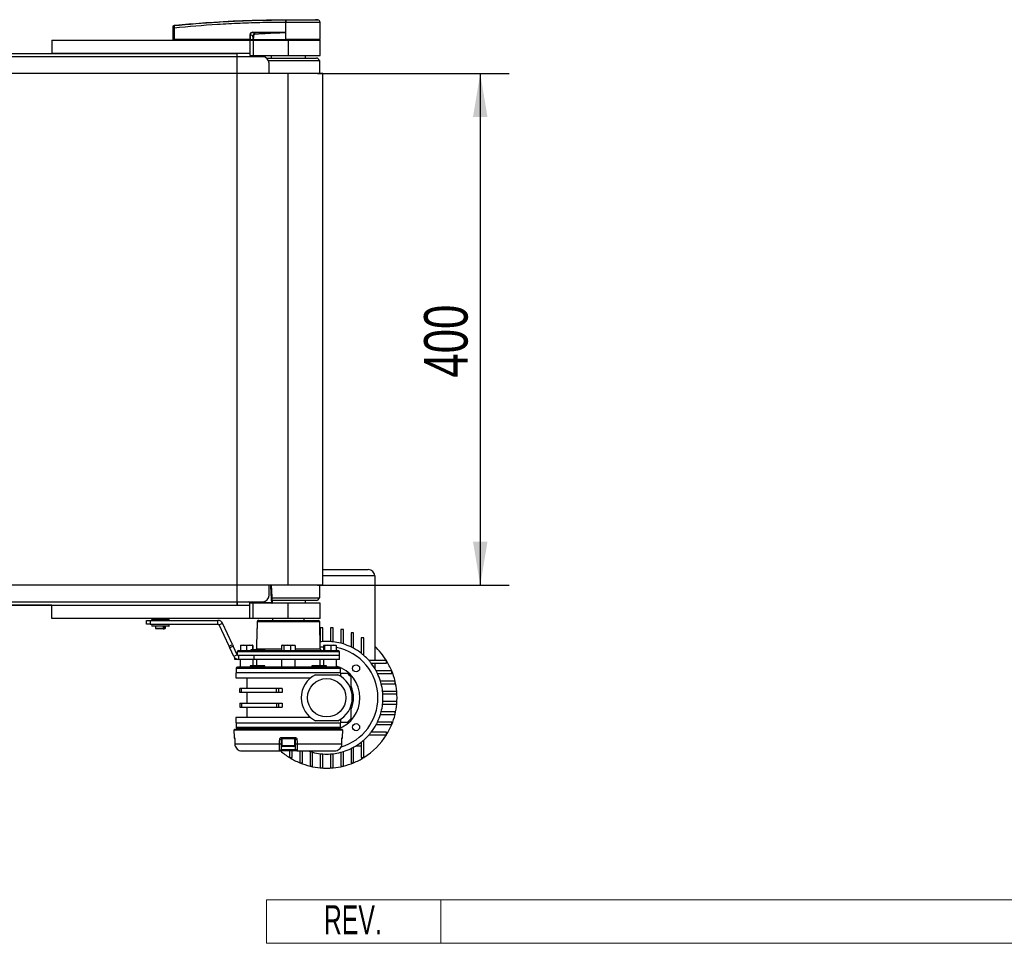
# Model space of a CAD drawing. Header units: millimetres. Extents: x 0 to 420, y 0 to 297.
# Tile 6 of 19: x 198 to 266, y 66 to 130. Entities that reach past the tile are written whole.
import ezdxf
from ezdxf.enums import TextEntityAlignment as Align

# ---------------------------------------------------------------- set-up
doc = ezdxf.new("R2010")
doc.units = ezdxf.units.MM
doc.layers.add('CARTIGLIO', color=140, linetype='Continuous')
doc.layers.add('QUOTE', color=174, linetype='Continuous')
doc.styles.add('SLDTEXTSTYLE0', font='TXT', dxfattribs={"width": 0.638298})
doc.styles.add('SLDTEXTSTYLE3', font='TXT', dxfattribs={"width": 0.75})
doc.dimstyles.new('SLDDIMSTYLE0', dxfattribs={"dimtxt": 3, "dimasz": 3, "dimexe": 0, "dimexo": 0.0625, "dimgap": 0.75, "dimtad": 1, "dimlfac": 11.359699, "dimrnd": 1e-09, "dimzin": 12, "dimdsep": 46, "dimtxsty": 'SLDTEXTSTYLE3', "dimsah": 1, "dimcen": 0.09, "dimadec": 0, "dimazin": 3, "dimtfac": 1, "dimtdec": 3, "dimtofl": 0, "dimtmove": 0, "dimatfit": 3, "dimfxl": 0, "dimfrac": 2, "dimtolj": 1, "dimtzin": 12, "dimarcsym": 0})

# ---------------------------------------------------------------- blocks, each defined once
blk = doc.blocks.new('SW_NOTE_0_27')
at = {"layer": 'CARTIGLIO', "color": 0, "insert": (2.34, 2.578), "char_height": 2, "attachment_point": 2, "style": 'SLDTEXTSTYLE0'}
blk.add_mtext('REV.', dxfattribs=at)
blk = doc.blocks.new('Cartiglio ALUSIC')
at = {"color": 161, "linetype": 'Continuous', "lineweight": 18}
for p, q in [((113.971, 150.999), (113.971, 153.999)), ((113.971, 153.999), (313.621, 153.999)), ((125.971, 153.999), (125.971, 150.999)), ((113.971, 150.999), (313.621, 150.999))]:
    blk.add_line(p, q, dxfattribs=at)
at = {"layer": 'CARTIGLIO', "color": 140}
blk.add_blockref('SW_NOTE_0_27', (117.568, 151.037), dxfattribs=at)
at = {"layer": 'CARTIGLIO', "color": 140, "style": 'SLDTEXTSTYLE0', "width": 0.638298}
for tag, height, p in [('AUTOATTR1', 3.5, (223.449, 133.7)), ('AUTOATTR2', 3.5, (221.929, 127.422)), ('AUTOATTR11', 3.5, (222.862, 121.411)), ('AUTOATTR8', 4, (219.244, 110.003)), ('AUTOATTR9', 4, (218.122, 100.423)), ('AUTOATTR0', 4, (249.033, 100.312))]:
    blk.add_attdef(tag, text='', height=height, dxfattribs=at).set_placement(p, align=Align.TOP_CENTER)
at = {"layer": 'CARTIGLIO', "color": 140}
for tag in ['AUTOATTR13', 'AUTOATTR12', 'AUTOATTR10', 'AUTOATTR7', 'AUTOATTR6', 'AUTOATTR5', 'AUTOATTR4', 'AUTOATTR3']:
    blk.add_attdef(tag, (0, 0), '', height=4, dxfattribs=at)
blk = doc.blocks.new('_D_2')
at = {"layer": 'QUOTE'}
for p, q in [((218.675, 126.025), (231.881, 126.025)), ((229.881, 126.025), (229.881, 90.813)), ((218.675, 90.813), (231.881, 90.813))]:
    blk.add_line(p, q, dxfattribs=at)
for points in [[(229.881, 126.025), (229.381, 123.025), (230.381, 123.025)], [(229.881, 90.813), (230.381, 93.813), (229.381, 93.813)]]:
    blk.add_solid(points, dxfattribs=at)
at = {"layer": 'QUOTE', "insert": (226.014, 105.094), "char_height": 3, "attachment_point": 1, "rotation": 90, "style": 'SLDTEXTSTYLE3'}
blk.add_mtext('400', dxfattribs=at)

msp = doc.modelspace()

# ---------------------------------------------------------------- linework, layer by layer
at = {"color": 7, "linetype": 'Continuous', "lineweight": 25}
for p, q in [((216.49053, 129.53697), (216.47625, 129.53697)), ((216.49053, 129.53697), (216.48967, 128.35809)), ((216.49067, 129.72256), (216.49078, 129.72256)), ((218.70722, 129.71045), (218.5541, 129.72256)), ((218.87492, 128.35809), (218.86463, 129.53691)), ((208.75218, 128.35809), (208.75906, 129.14633)), ((208.82357, 129.14633), (208.81669, 128.35809)), ((208.82336, 129.33284), (208.82331, 129.33284)), ((214.23183, 128.83475), (214.3866, 128.75429)), ((216.29768, 128.83475), (214.23183, 128.83475)), ((214.23296, 128.8575), (216.29881, 128.8575)), ((216.48498, 128.84691), (216.48503, 128.84203)), ((216.48503, 128.84203), (216.48925, 128.35809)), ((200.3889, 128.31407), (200.3889, 127.38975)), ((200.3889, 128.31407), (214.03363, 128.31407)), ((208.75218, 128.35809), (208.81669, 128.35809)), ((208.79504, 128.35809), (208.79581, 128.31407)), ((214.03831, 128.35809), (208.81669, 128.35809)), ((208.81994, 128.35809), (208.82, 128.31407)), ((214.03363, 128.31407), (214.03363, 127.38975)), ((214.03363, 128.31407), (214.2537, 128.31407)), ((214.03831, 128.35809), (214.0397, 128.71344)), ((214.05476, 128.35809), (214.03831, 128.35809)), ((214.04177, 128.35809), (214.04184, 128.31407)), ((214.05616, 128.71344), (214.05476, 128.35809)), ((214.05476, 128.35809), (214.25103, 128.35809)), ((214.24186, 128.6169), (214.05616, 128.71344)), ((214.08517, 128.35809), (214.08572, 128.31407)), ((214.2537, 128.31407), (214.2537, 127.25771)), ((214.2537, 128.31407), (216.67454, 128.31407)), ((214.25776, 128.35809), (216.48925, 128.35809)), ((214.27157, 128.35809), (214.27189, 128.31407)), ((216.48967, 128.35809), (216.48925, 128.35809)), ((218.87492, 128.35809), (216.48967, 128.35809)), ((216.49146, 128.35809), (216.49149, 128.31407)), ((216.67454, 128.31407), (216.67454, 127.25771)), ((216.67454, 128.31407), (218.87531, 128.31407)), ((218.83129, 128.31407), (218.83206, 128.35809)), ((218.87531, 127.25771), (218.87531, 128.31407)), ((74.50528, 127.38975), (200.3889, 127.38975)), ((214.03363, 127.38975), (200.3889, 127.38975)), ((213.15332, 127.16967), (213.15332, 127.38975)), ((214.03363, 127.38975), (214.03363, 127.25771)), ((214.91393, 127.16967), (59.98025, 127.16967)), ((214.03363, 127.25771), (214.2537, 127.25771)), ((214.2537, 127.25771), (216.67454, 127.25771)), ((215.17802, 127.08164), (218.61121, 127.08164)), ((215.31734, 126.90558), (218.83129, 126.90558)), ((215.35409, 126.02528), (215.35409, 126.72952)), ((215.48613, 127.25771), (215.48613, 127.08164)), ((216.67454, 127.25771), (218.87531, 127.25771)), ((217.86296, 127.08164), (217.86296, 127.25771)), ((218.83548, 126.02528), (218.83129, 126.90558)), ((216.67454, 126.02528), (58.21964, 126.02528)), ((216.67454, 90.81308), (216.67454, 126.02528)), ((219.05137, 126.02528), (216.67454, 126.02528)), ((219.05137, 90.81308), (219.05137, 126.02528)), ((219.05137, 91.88662), (222.17645, 91.88662)), ((216.67454, 90.81308), (58.21964, 90.81308)), ((215.35409, 90.10883), (215.35409, 90.81308)), ((215.58291, 89.62763), (215.50726, 90.81308)), ((219.05137, 90.81308), (216.67454, 90.81308)), ((218.83129, 89.93277), (218.83548, 90.81308)), ((222.6166, 91.44647), (219.05137, 91.44647)), ((222.6166, 91.44647), (222.6166, 85.61885)), ((59.98025, 89.66868), (214.91393, 89.66868)), ((200.3889, 89.4486), (74.50528, 89.4486)), ((200.3889, 88.52428), (200.3889, 89.4486)), ((200.3889, 89.4486), (214.03363, 89.4486)), ((213.15332, 89.66868), (213.15332, 89.4486)), ((213.96526, 89.65107), (213.15332, 89.65107)), ((213.9635, 89.66065), (213.96378, 89.66868)), ((214.00751, 89.62543), (214.00826, 89.66868)), ((214.00803, 89.61791), (214.00839, 89.61586)), ((214.03363, 89.4486), (214.03363, 89.58065)), ((214.2537, 89.58065), (214.03363, 89.58065)), ((214.03363, 88.52428), (214.03363, 89.4486)), ((214.05227, 89.66868), (214.05151, 89.62543)), ((214.05151, 89.62543), (214.05151, 89.58065)), ((214.05151, 89.62543), (215.53726, 89.62543)), ((214.2537, 88.52428), (214.2537, 89.58065)), ((216.67454, 89.58065), (214.2537, 89.58065)), ((215.53726, 89.62543), (215.53726, 89.58065)), ((215.55723, 89.93277), (218.83129, 89.93277)), ((218.61121, 89.75671), (215.57227, 89.75671)), ((216.67454, 88.52428), (216.67454, 89.58065)), ((218.87531, 89.58065), (216.67454, 89.58065)), ((217.86296, 89.58065), (217.86296, 89.75671)), ((218.87531, 88.52428), (218.87531, 89.58065)), ((214.03363, 88.52428), (200.3889, 88.52428)), ((203.77625, 88.52428), (203.77625, 88.52208)), ((204.47956, 88.52208), (204.47956, 88.52428)), ((206.90643, 88.12815), (206.90643, 88.39224)), ((206.90643, 88.39224), (207.17052, 88.39224)), ((207.17052, 88.12815), (206.90643, 88.12815)), ((207.17052, 88.39224), (207.17052, 88.12815)), ((207.17052, 88.39224), (211.83189, 88.39224)), ((207.17052, 88.12815), (211.83189, 88.12815)), ((207.27317, 88.5076), (207.26833, 88.41517)), ((207.26833, 88.41517), (208.48121, 88.41517)), ((207.26833, 88.10522), (207.27317, 88.01279)), ((208.48121, 88.10522), (207.26833, 88.10522)), ((207.28293, 88.5076), (207.27317, 88.5076)), ((208.47636, 88.5076), (207.28293, 88.5076)), ((207.29546, 88.39664), (207.28591, 88.39664)), ((207.28591, 88.12375), (208.46362, 88.12375)), ((208.46362, 88.39664), (207.29546, 88.39664)), ((207.33778, 88.39664), (207.33778, 88.39224)), ((207.33778, 88.12815), (207.33778, 88.12375)), ((208.41175, 88.39224), (208.41175, 88.39664)), ((208.41175, 88.12375), (208.41175, 88.12815)), ((208.48121, 88.41517), (208.47636, 88.5076)), ((208.47636, 88.01279), (208.48121, 88.10522)), ((211.83189, 88.12815), (211.83189, 88.39224)), ((211.91167, 88.07732), (212.15102, 88.18893)), ((212.83085, 86.73102), (212.15102, 88.18893)), ((214.2537, 88.52428), (214.03363, 88.52428)), ((216.67454, 88.52428), (214.2537, 88.52428)), ((214.53088, 88.28802), (214.53054, 88.28812)), ((218.83486, 88.28802), (214.53088, 88.28802)), ((214.63679, 88.39181), (218.72924, 88.39181)), ((215.57416, 88.52428), (215.57416, 88.39181)), ((218.87531, 88.52428), (216.67454, 88.52428)), ((217.77492, 88.39181), (217.77492, 88.52428)), ((218.86735, 86.42688), (218.83486, 88.28802)), ((207.27317, 88.01279), (208.47636, 88.01279)), ((207.30022, 87.9961), (207.29075, 87.9961)), ((208.45878, 87.9961), (207.30022, 87.9961)), ((207.52264, 87.9961), (207.52264, 87.85965)), ((207.52264, 87.85965), (207.56666, 87.81564)), ((207.52264, 87.85965), (208.08359, 87.85965)), ((208.05206, 87.81564), (207.56666, 87.81564)), ((208.08359, 87.85965), (208.05206, 87.81564)), ((208.05206, 87.81564), (208.12675, 87.81564)), ((208.15829, 87.9917), (208.08359, 87.9917)), ((208.08359, 87.85965), (208.08359, 87.9917)), ((208.12675, 87.81564), (208.15829, 87.85965)), ((208.18287, 87.81564), (208.12675, 87.81564)), ((208.15829, 87.9917), (208.15829, 87.85965)), ((208.15829, 87.85965), (208.22689, 87.85965)), ((208.18287, 87.81564), (208.22689, 87.85965)), ((208.22689, 87.85965), (208.22689, 87.9961)), ((212.59151, 86.61941), (211.91167, 88.07732)), ((214.50453, 87.73235), (214.48174, 86.42688)), ((214.50605, 87.73235), (214.50453, 87.73235)), ((214.52331, 87.90534), (214.52299, 87.90543)), ((218.87531, 87.88759), (218.87531, 86.91421)), ((219.05137, 87.88759), (218.87531, 87.88759)), ((219.05137, 86.93029), (219.05137, 87.88759)), ((219.57955, 87.88759), (219.57955, 86.93029)), ((219.75561, 87.88759), (219.57955, 87.88759)), ((219.75561, 86.91421), (219.75561, 87.88759)), ((220.28379, 87.77045), (220.28379, 86.81631)), ((220.45985, 87.77045), (220.28379, 87.77045)), ((220.45985, 86.76639), (220.45985, 87.77045)), ((220.98804, 87.54082), (220.98804, 86.55957)), ((221.1641, 87.54082), (220.98804, 87.54082)), ((221.1641, 86.46968), (221.1641, 87.54082)), ((212.59151, 86.61941), (212.83085, 86.73102)), ((212.83085, 86.73102), (212.88112, 86.62322)), ((218.85887, 86.9123), (218.87531, 86.91421)), ((221.86834, 87.17992), (221.69228, 87.17992)), ((221.69228, 87.17992), (221.69228, 86.12431)), ((221.86834, 85.97896), (221.86834, 87.17992)), ((212.64177, 86.51161), (212.59151, 86.61941)), ((212.88112, 86.62322), (212.64177, 86.51161)), ((212.92222, 85.91019), (212.64177, 86.51161)), ((213.16157, 86.0218), (212.88112, 86.62322)), ((213.15766, 86.2193), (213.15448, 86.03701)), ((220.19143, 86.2193), (213.15766, 86.2193)), ((213.26328, 86.32309), (220.08581, 86.32309)), ((213.58959, 86.67521), (213.39387, 86.65234)), ((213.39387, 86.65234), (213.39387, 86.32309)), ((213.40799, 86.67521), (213.58959, 86.67521)), ((213.78531, 86.65234), (213.58959, 86.67521)), ((213.58959, 86.67521), (213.99515, 86.67521)), ((213.99515, 86.67521), (213.78531, 86.65234)), ((213.78531, 86.65234), (213.78531, 86.32309)), ((214.20499, 86.65234), (213.99515, 86.67521)), ((213.99515, 86.67521), (214.21911, 86.67521)), ((214.09627, 86.36711), (214.0955, 86.32309)), ((214.10416, 86.36711), (214.09627, 86.36711)), ((214.10416, 86.36711), (214.10362, 86.32309)), ((214.18497, 86.36711), (214.10416, 86.36711)), ((214.18497, 86.36711), (214.18443, 86.32309)), ((214.21448, 86.36711), (214.18497, 86.36711)), ((214.20499, 86.65234), (214.20499, 86.36711)), ((214.21448, 86.36711), (214.21478, 86.32309)), ((214.42567, 86.36711), (214.21448, 86.36711)), ((214.22058, 86.67494), (214.21985, 86.67521)), ((214.23323, 86.65234), (214.23323, 86.36711)), ((214.43426, 86.36711), (214.43349, 86.32309)), ((214.44108, 86.36711), (214.44051, 86.32309)), ((214.48174, 86.42688), (216.21508, 86.42688)), ((214.50587, 86.36711), (214.5051, 86.32309)), ((214.51377, 86.36711), (214.50587, 86.36711)), ((214.51377, 86.36711), (214.51322, 86.32309)), ((214.5412, 86.36711), (214.51377, 86.36711)), ((214.5412, 86.36711), (214.54066, 86.32309)), ((214.58512, 86.36711), (214.5412, 86.36711)), ((214.58512, 86.36711), (214.58583, 86.32309)), ((214.64639, 86.36711), (214.58512, 86.36711)), ((214.64639, 86.36711), (214.6471, 86.32309)), ((214.6485, 86.36711), (214.64639, 86.36711)), ((214.64927, 86.32309), (214.6485, 86.36711)), ((215.06536, 86.32309), (215.06459, 86.36711)), ((216.21508, 86.65234), (216.21508, 86.32309)), ((216.26825, 86.67521), (216.24652, 86.6673)), ((216.26825, 86.67521), (216.28888, 86.67521)), ((216.28888, 86.67521), (216.5924, 86.67521)), ((216.5924, 86.67521), (216.36267, 86.65234)), ((216.36267, 86.65234), (216.36267, 86.32309)), ((216.82213, 86.65234), (216.5924, 86.67521)), ((216.5924, 86.67521), (216.97807, 86.67521)), ((216.97807, 86.67521), (216.82213, 86.65234)), ((216.82213, 86.65234), (216.82213, 86.32309)), ((217.134, 86.65234), (216.97807, 86.67521)), ((216.97807, 86.67521), (217.08084, 86.67521)), ((217.10257, 86.6673), (217.08084, 86.67521)), ((217.134, 86.65234), (217.134, 86.32309)), ((217.134, 86.42688), (218.86735, 86.42688)), ((219.09693, 86.65234), (219.09693, 86.32309)), ((219.13448, 86.67521), (219.39134, 86.67521)), ((219.39134, 86.67521), (219.17204, 86.65234)), ((219.17204, 86.65234), (219.17204, 86.32309)), ((219.61064, 86.65234), (219.39134, 86.67521)), ((219.39134, 86.67521), (219.79239, 86.67521)), ((219.79239, 86.67521), (219.61064, 86.65234)), ((219.61064, 86.65234), (219.61064, 86.32309)), ((219.97414, 86.65234), (219.79239, 86.67521)), ((219.79239, 86.67521), (219.94165, 86.67521)), ((219.94714, 86.67328), (219.94183, 86.67521)), ((219.97414, 86.65234), (219.97414, 86.32309)), ((220.19576, 85.97097), (220.19143, 86.2193)), ((213.16157, 86.0218), (212.92222, 85.91019)), ((212.99169, 85.70688), (212.99169, 85.8139)), ((213.07972, 85.70688), (212.99169, 85.70688)), ((213.07972, 85.74954), (213.07972, 85.70688)), ((213.24135, 85.70688), (213.07972, 85.70688)), ((213.24135, 85.97097), (213.22833, 85.97097)), ((213.24135, 85.97097), (213.24135, 85.70688)), ((214.29564, 85.97097), (213.24135, 85.97097)), ((214.29564, 85.70688), (213.24135, 85.70688)), ((213.35139, 85.70688), (213.35139, 85.17869)), ((214.24928, 85.26673), (214.24928, 85.70688)), ((220.19576, 85.97097), (214.2936, 85.97097)), ((214.29564, 85.97097), (214.29564, 85.70688)), ((220.19576, 85.97097), (214.29564, 85.97097)), ((220.19576, 85.70688), (214.29564, 85.70688)), ((214.47918, 85.70688), (214.47918, 85.26673)), ((216.21238, 85.70688), (216.21238, 85.17869)), ((217.1367, 85.17869), (217.1367, 85.70688)), ((218.86991, 85.26673), (218.86991, 85.70688)), ((219.09981, 85.70688), (219.09981, 85.26673)), ((219.99769, 85.17869), (219.99769, 85.70688)), ((220.19576, 85.70688), (220.19576, 85.97097)), ((223.42941, 85.61885), (222.22846, 85.61885)), ((222.37381, 85.44279), (223.42941, 85.44279)), ((222.6166, 85.44279), (222.6166, 85.0921)), ((223.42941, 85.44279), (223.42941, 85.61885)), ((213.06529, 84.78256), (213.06529, 84.43044)), ((220.28379, 84.78256), (213.06529, 84.78256)), ((213.0873, 85.09066), (213.0873, 84.78256)), ((220.26179, 85.09066), (213.0873, 85.09066)), ((214.05197, 85.26673), (214.05197, 85.17869)), ((215.06432, 85.26673), (214.05197, 85.26673)), ((215.06432, 85.17869), (215.06432, 85.26673)), ((218.28476, 85.26673), (218.28476, 85.17869)), ((219.29712, 85.26673), (218.28476, 85.26673)), ((219.29712, 85.17869), (219.29712, 85.26673)), ((220.26179, 84.78256), (220.26179, 85.09066)), ((220.28379, 84.53636), (220.28379, 84.78256)), ((223.79032, 84.9146), (222.71918, 84.9146)), ((222.80906, 84.73854), (223.79032, 84.73854)), ((223.79032, 84.73854), (223.79032, 84.9146)), ((213.06529, 84.43044), (218.20282, 84.43044)), ((213.81355, 84.43044), (213.81355, 83.70859)), ((218.54803, 84.65051), (220.08289, 84.65051)), ((224.01995, 84.21036), (223.01588, 84.21036)), ((223.06581, 84.0343), (224.01995, 84.0343)), ((224.01995, 84.0343), (224.01995, 84.21036)), ((213.32938, 83.42689), (213.32938, 83.70859)), ((213.45988, 83.70859), (213.32938, 83.70859)), ((213.45988, 83.42689), (213.32938, 83.42689)), ((213.45988, 83.42689), (213.45988, 83.70859)), ((215.84889, 83.70859), (213.45988, 83.70859)), ((215.84889, 83.42689), (213.45988, 83.42689)), ((213.81355, 83.42689), (213.81355, 82.70504)), ((215.84889, 83.42689), (215.84889, 83.70859)), ((216.00762, 83.70859), (215.84889, 83.70859)), ((216.00762, 83.42689), (215.84889, 83.42689)), ((216.00762, 83.70859), (216.00762, 83.42689)), ((216.24169, 83.70859), (216.00762, 83.70859)), ((216.24169, 83.42689), (216.00762, 83.42689)), ((216.24169, 83.70859), (216.24169, 83.42689)), ((224.13709, 83.50612), (223.16371, 83.50612)), ((224.13709, 83.33005), (224.13709, 83.50612)), ((213.32938, 82.70504), (213.32938, 82.42334)), ((213.32938, 82.70504), (213.45988, 82.70504)), ((213.45988, 82.70504), (213.45988, 82.42334)), ((213.45988, 82.70504), (215.84889, 82.70504)), ((215.84889, 82.70504), (215.84889, 82.42334)), ((215.84889, 82.70504), (216.00762, 82.70504)), ((216.00762, 82.70504), (216.00762, 82.42334)), ((216.00762, 82.70504), (216.24169, 82.70504)), ((216.24169, 82.70504), (216.24169, 82.42334)), ((223.17979, 83.33005), (224.13709, 83.33005)), ((224.13709, 82.80187), (223.17979, 82.80187)), ((224.13709, 82.62581), (224.13709, 82.80187)), ((213.32938, 82.42334), (213.45988, 82.42334)), ((213.45988, 82.42334), (215.84889, 82.42334)), ((213.81355, 82.42334), (213.81355, 81.70149)), ((215.84889, 82.42334), (216.00762, 82.42334)), ((216.00762, 82.42334), (216.24169, 82.42334)), ((224.01995, 82.09763), (223.06581, 82.09763)), ((223.16371, 82.62581), (224.13709, 82.62581)), ((224.01995, 81.92157), (224.01995, 82.09763)), ((213.06529, 81.70149), (213.06529, 81.34937)), ((218.20282, 81.70149), (213.06529, 81.70149)), ((213.06529, 81.34937), (216.67454, 81.34937)), ((213.0873, 81.34937), (213.0873, 81.04126)), ((216.67454, 81.34937), (220.28379, 81.34937)), ((220.08289, 81.48141), (218.54803, 81.48141)), ((220.26179, 81.04126), (220.26179, 81.34937)), ((220.28379, 81.34937), (220.28379, 81.59556)), ((223.79032, 81.39338), (222.80906, 81.39338)), ((223.01588, 81.92157), (224.01995, 81.92157)), ((223.79032, 81.21732), (223.79032, 81.39338)), ((212.93363, 80.8652), (212.93825, 80.33625)), ((212.93363, 80.8652), (220.41546, 80.8652)), ((212.97726, 80.90922), (212.97726, 80.8652)), ((212.97726, 80.90922), (220.37182, 80.90922)), ((213.0873, 81.04126), (220.26179, 81.04126)), ((213.35139, 80.95323), (213.35139, 80.90922)), ((214.05197, 80.95323), (214.05197, 80.90922)), ((215.06432, 80.90922), (215.06432, 80.95323)), ((216.21238, 80.95323), (216.21238, 80.90922)), ((217.1367, 80.90922), (217.1367, 80.95323)), ((218.28476, 80.95323), (218.28476, 80.90922)), ((219.29712, 80.90922), (219.29712, 80.95323)), ((219.99769, 80.90922), (219.99769, 80.95323)), ((220.37182, 80.8652), (220.37182, 80.90922)), ((220.41084, 80.33625), (220.41546, 80.8652)), ((223.42941, 80.68914), (222.37381, 80.68914)), ((222.71918, 81.21732), (223.79032, 81.21732)), ((223.42941, 80.51308), (223.42941, 80.68914)), ((212.93825, 80.33625), (212.96657, 80.33625)), ((212.98586, 80.20623), (212.98697, 80.20651)), ((212.98653, 80.20607), (212.99019, 79.89255)), ((216.18221, 80.20574), (216.17673, 79.89187)), ((216.23438, 80.20574), (216.18221, 80.20574)), ((216.2154, 80.33625), (217.13368, 80.33625)), ((217.12287, 80.24899), (216.22622, 80.24899)), ((216.23438, 80.24899), (216.23438, 79.77362)), ((217.1147, 79.77362), (217.1147, 80.24899)), ((217.16688, 80.20574), (217.1147, 80.20574)), ((217.17235, 79.89187), (217.16688, 80.20574)), ((220.3589, 79.8922), (220.36255, 80.20607)), ((220.36212, 80.20651), (220.36323, 80.20624)), ((220.38252, 80.33625), (220.41084, 80.33625)), ((221.69228, 80.00762), (221.69228, 78.95201)), ((221.86834, 78.95201), (221.86834, 80.15296)), ((222.22846, 80.51308), (223.42941, 80.51308)), ((212.99019, 79.89237), (212.99019, 79.8922)), ((212.99066, 79.89264), (216.07456, 79.89264)), ((213.4808, 79.4127), (216.08186, 79.4127)), ((217.26723, 79.4127), (216.08186, 79.4127)), ((216.16988, 79.49919), (217.17921, 79.49919)), ((216.23438, 79.77362), (217.10594, 79.77362)), ((217.06189, 79.7208), (216.2872, 79.7208)), ((216.76257, 79.4127), (216.76257, 78.95201)), ((216.93863, 78.95201), (216.93863, 79.4127)), ((217.10594, 79.77362), (217.1147, 79.77362)), ((217.26723, 79.4127), (219.86829, 79.4127)), ((217.27452, 79.89264), (220.35843, 79.89264)), ((217.46682, 79.4127), (217.46682, 78.5911)), ((217.64288, 78.5911), (217.64288, 79.4127)), ((218.17106, 79.36554), (218.17106, 78.36148)), ((218.34712, 78.36148), (218.34712, 79.31562)), ((220.28379, 79.31562), (220.28379, 78.36148)), ((220.45985, 78.36148), (220.45985, 79.36554)), ((220.98804, 79.57236), (220.98804, 78.5911)), ((221.1641, 78.5911), (221.1641, 79.66224)), ((221.34159, 79.76482), (221.69228, 79.76482)), ((216.76257, 78.95201), (216.93863, 78.95201)), ((218.87531, 79.21771), (218.87531, 78.24433)), ((219.05137, 78.24433), (219.05137, 79.20163)), ((219.57955, 79.20163), (219.57955, 78.24433)), ((219.75561, 78.24433), (219.75561, 79.21771)), ((221.69228, 78.95201), (221.86834, 78.95201)), ((217.46682, 78.5911), (217.64288, 78.5911)), ((218.17106, 78.36148), (218.34712, 78.36148)), ((218.87531, 78.24433), (219.05137, 78.24433)), ((219.57955, 78.24433), (219.75561, 78.24433)), ((220.28379, 78.36148), (220.45985, 78.36148)), ((220.98804, 78.5911), (221.1641, 78.5911))]:
    msp.add_line(p, q, dxfattribs=at)
at = {"color": 7, "linetype": 'Continuous'}
for p, q in [((61.74086, 127.38975), (213.15332, 127.38975)), ((213.15332, 89.4486), (213.15332, 127.38975)), ((61.74086, 89.4486), (213.15332, 89.4486))]:
    msp.add_line(p, q, dxfattribs=at)
at = {"color": 7, "linetype": 'Continuous', "lineweight": 25, "flags": 128}
for points in [[(216.29768, 128.83475), (216.40259, 128.83882), (216.48503, 128.84203)], [(214.53055, 88.28812), (214.52525, 88.02024), (214.523, 87.90543)], [(214.53088, 88.28802), (214.52914, 88.20002), (214.52331, 87.90534)], [(218.86505, 86.55826), (218.90363, 86.56302), (219.09693, 86.5804)], [(212.98653, 80.20607), (212.98599, 80.20617), (212.98586, 80.20623)], [(212.98697, 80.20651), (212.98904, 80.03049), (212.99066, 79.89264)], [(216.07456, 79.89264), (216.07772, 80.06866), (216.08019, 80.20651)], [(217.2689, 80.20651), (217.27205, 80.03049), (217.27452, 79.89264)], [(220.35843, 79.89264), (220.3605, 80.06866), (220.36212, 80.20651)], [(220.36323, 80.20624), (220.36309, 80.20617), (220.36255, 80.20607)], [(212.99019, 79.8922), (212.98965, 79.8923), (212.99066, 79.89264)], [(220.35843, 79.89264), (220.35944, 79.8923), (220.35889, 79.8922)]]:
    msp.add_lwpolyline(points, dxfattribs=at)
at = {"color": 7, "linetype": 'Continuous', "lineweight": 25}
for centre, radius in [((221.33848, 85.08899), 0.24208), ((219.31546, 83.06596), 1.32046), ((221.33848, 81.04294), 0.24208)]:
    msp.add_circle(centre, radius, dxfattribs=at)
for centre, radius, start, end in [((217.13753, 129.57416), 0.66233, 168.1201678, 183.2190123), ((220.06073, 129.30339), 3.59447, 173.3031905, 173.4966106), ((217.1519, 129.57371), 0.66239, 168.0817426, 183.1800729), ((218.68858, 129.53538), 0.17606, 0.5000113, 83.9231277), ((208.79131, 127.19742), 1.94917, 89.0518988, 90.9481012), ((208.83017, 129.24952), 0.07021, 96.1041945, 179.3841407), ((214.05059, 128.85512), 0.18238, 353.5856583, 0.7475902), ((153.58486, 125.8157), 60.87271, 2.7312588, 2.7669963), ((216.11644, 128.85512), 0.18238, 353.5856583, 0.7475902), ((214.04793, 130.95558), 2.24215, 269.78976, 270.21024), ((214.91393, 126.72952), 0.44015, 0, 90), ((218.61121, 126.90558), 0.17606, 360, 90), ((222.17645, 91.44647), 0.44015, 0, 90), ((213.96753, 89.62058), 0.04027, 6.9245012, 95.7473679), ((213.96526, 89.60706), 0.04402, 11.536959, 90), ((214.05151, 89.62467), 0.04402, 179, 270), ((214.02951, 88.9948), 0.63101, 88.0016174, 91.9983826), ((214.91393, 90.10883), 0.44015, 270, 0), ((215.53726, 89.62467), 0.04402, 270, 3.7216873), ((215.58564, 89.0711), 0.55644, 90.458341, 94.9872917), ((218.61121, 89.93277), 0.17606, 270, 0), ((207.28591, 88.41425), 0.01761, 177, 270), ((207.28591, 88.10614), 0.01761, 90, 183), ((207.29075, 88.50668), 0.01761, 90, 177), ((208.45878, 88.50668), 0.01761, 3, 90), ((208.46362, 88.41425), 0.01761, 270, 3), ((208.46362, 88.10614), 0.01761, 357, 90), ((211.83189, 88.04012), 0.35212, 25, 90), ((211.83189, 88.04012), 0.08803, 25, 90), ((218.72924, 88.28617), 0.10564, 1, 90), ((207.29075, 88.01371), 0.01761, 183, 270), ((208.45878, 88.01371), 0.01761, 270, 357), ((214.55008, 87.73158), 0.04404, 156.0337144, 179.001595), ((219.31546, 83.06596), 3.87334, 93.9095635, 96.5249788), ((219.31546, 83.06596), 3.87334, 86.0904365, 93.9095635), ((219.31546, 83.06596), 3.87334, 83.4750212, 86.0904365), ((219.31546, 83.06596), 3.87334, 75.5224878, 83.4750212), ((219.31546, 83.06596), 3.87334, 72.8152041, 75.5224878), ((219.31546, 83.06596), 3.87334, 64.416998, 72.8152041), ((213.26328, 86.21745), 0.10564, 90, 179), ((214.37612, 86.42873), 0.10564, 324.3146653, 359), ((218.97297, 86.42873), 0.10564, 181, 270), ((219.31546, 83.06596), 3.52122, 0, 79.2186455), ((220.08581, 86.21745), 0.10564, 1, 90), ((219.31546, 83.06596), 3.87334, 61.4925695, 64.416998), ((219.31546, 83.06596), 3.87334, 52.1470973, 61.4925695), ((219.31546, 83.06596), 3.87334, 48.7694228, 52.1470973), ((219.31546, 83.06596), 4.84168, 31.8213685, 47.0141139), ((219.31546, 83.06596), 3.87334, 41.2305772, 48.7694228), ((219.31546, 83.06596), 3.87334, 37.8529027, 41.2305772), ((219.31546, 83.06596), 3.87334, 28.5074305, 37.8529027), ((219.31546, 83.06596), 4.84168, 22.4463506, 31.8213685), ((213.17533, 85.09066), 0.08803, 90, 180), ((219.31546, 83.06596), 2.28879, 0, 72.6578648), ((220.17376, 85.09066), 0.08803, 0, 90), ((219.31546, 83.06596), 2.20076, 40.5358021, 49.4641979), ((219.31546, 83.06596), 3.87334, 25.583002, 28.5074305), ((219.31546, 83.06596), 3.87334, 17.1847959, 25.583002), ((219.31546, 83.06596), 4.84168, 13.6720181, 22.4463506), ((219.31546, 83.06596), 1.76061, 115.8419328, 244.1580672), ((219.31546, 83.06596), 1.76061, 295.8419328, 64.1580672), ((219.31546, 83.06596), 3.87334, 14.4775122, 17.1847959), ((219.31546, 83.06596), 3.87334, 6.5249788, 14.4775122), ((219.31546, 83.06596), 4.84168, 5.2159086, 13.6720181), ((219.31546, 83.06596), 1.84864, 334.7912347, 25.2087653), ((219.31546, 83.06596), 3.87334, 3.9095635, 6.5249788), ((219.31546, 83.06596), 4.84168, 354.7840914, 5.2159086), ((219.31546, 83.06596), 2.28879, 289.5572137, 0), ((219.31546, 83.06596), 3.52122, 286.4032561, 0), ((219.31546, 83.06596), 3.87334, 353.4750212, 356.0904365), ((219.31546, 83.06596), 3.87334, 356.0904365, 3.9095635), ((219.31546, 83.06596), 3.87334, 342.8152041, 345.5224878), ((219.31546, 83.06596), 3.87334, 345.5224878, 353.4750212), ((219.31546, 83.06596), 4.84168, 346.3279819, 354.7840914), ((219.31546, 83.06596), 2.20076, 310.5358021, 319.4641979), ((219.31546, 83.06596), 3.87334, 331.4925695, 334.416998), ((219.31546, 83.06596), 3.87334, 334.416998, 342.8152041), ((219.31546, 83.06596), 4.84168, 337.5536494, 346.3279819), ((213.17533, 81.04126), 0.08803, 180, 270), ((220.17376, 81.04126), 0.08803, 270, 0), ((219.31546, 83.06596), 3.87334, 318.7694228, 322.1470973), ((219.31546, 83.06596), 3.87334, 322.1470973, 331.4925695), ((219.31546, 83.06596), 4.84168, 328.1786315, 337.5536494), ((213.02627, 80.33702), 0.08803, 180.5, 239.6562563), ((213.05511, 80.337), 0.08854, 180.4839293, 208.0175912), ((216.14847, 82.50041), 2.29491, 268.2948949, 270.8423603), ((216.40054, 80.3149), 0.18636, 173.4212519, 200.7118678), ((216.94855, 80.3149), 0.18636, 339.2881322, 6.5787481), ((217.20061, 82.50041), 2.29491, 269.1576397, 271.7051051), ((220.32281, 80.33702), 0.08803, 300.2284648, 359.5), ((220.29398, 80.337), 0.08854, 332.0869882, 359.5159998), ((219.31546, 83.06596), 3.87334, 298.5074305, 307.8529027), ((219.31546, 83.06596), 3.87334, 307.8529027, 311.2305772), ((219.31546, 83.06596), 3.87334, 311.2305772, 318.7694228), ((219.31546, 83.06596), 4.84168, 301.8213685, 328.1786315), ((216.14288, 82.18442), 2.2928, 268.2925356, 270.845926), ((216.08186, 79.50073), 0.08803, 270, 359), ((219.31546, 83.06596), 4.84168, 228.9856684, 238.1786315), ((216.2872, 79.77362), 0.05282, 180, 270), ((217.06189, 79.77362), 0.05282, 270, 0), ((217.2062, 82.18442), 2.2928, 269.154074, 271.7074644), ((217.26723, 79.50073), 0.08803, 181, 270), ((219.31546, 83.06596), 3.87334, 250.5929566, 252.8152041), ((219.31546, 83.06596), 3.87334, 252.8152041, 255.5224878), ((219.31546, 83.06596), 3.87334, 255.5224878, 263.4750212), ((219.31546, 83.06596), 3.87334, 276.5249788, 284.4775122), ((219.31546, 83.06596), 3.87334, 284.4775122, 287.1847959), ((219.31546, 83.06596), 3.87334, 287.1847959, 295.583002), ((219.31546, 83.06596), 3.87334, 295.583002, 298.5074305), ((219.31546, 83.06596), 4.84168, 238.1786315, 247.5536494), ((219.31546, 83.06596), 3.87334, 263.4750212, 266.0904365), ((219.31546, 83.06596), 3.87334, 266.0904365, 273.9095635), ((219.31546, 83.06596), 3.87334, 273.9095635, 276.5249788), ((219.31546, 83.06596), 4.84168, 292.4463506, 301.8213685), ((219.31546, 83.06596), 4.84168, 247.5536494, 256.3279819), ((219.31546, 83.06596), 4.84168, 256.3279819, 264.7840914), ((219.31546, 83.06596), 4.84168, 264.7840914, 275.2159086), ((219.31546, 83.06596), 4.84168, 275.2159086, 283.6720181), ((219.31546, 83.06596), 4.84168, 283.6720181, 292.4463506)]:
    msp.add_arc(centre, radius, start, end, dxfattribs=at)
for centre, major_axis, ratio, start_param, end_param in [((214.35206, 128.62372), (0.29932, -0.14722), 0.60672542, 2.25200573, 3.42889257), ((214.34985, 128.62395), (0.28318, -0.14017), 0.5569608, 2.25321842, 3.43010526), ((214.45955, 128.56692), (0.2017, -0.10731), 0.77058227, 2.30113884, 3.47802567), ((214.45955, 128.5673), (0.17607, -0.09306), 0.66301777, 2.29905058, 3.47593741)]:
    msp.add_ellipse(centre, major_axis=major_axis, ratio=ratio, start_param=start_param, end_param=end_param, dxfattribs=at)
for points, knots in [([(208.82271, 129.31933), (209.81402, 129.4098), (211.3249, 129.54768), (213.36078, 129.64909), (214.92538, 129.70284), (215.9668, 129.70279), (216.48939, 129.71051), (216.48939, 129.71051)], [0, 0, 0, 0, 0.38876695, 0.59252789, 0.79628932, 0.99999932, 1, 1, 1, 1]), ([(208.82336, 129.33284), (208.85294, 129.33585), (209.03544, 129.35438), (209.83617, 129.43253), (211.48137, 129.56693), (213.85501, 129.69609), (215.61176, 129.71373), (216.49067, 129.72256)], [0, 0, 0, 0, 0.01170126, 0.07220884, 0.31419353, 0.65688711, 1, 1, 1, 1]), ([(216.47625, 129.53697), (215.95597, 129.53372), (214.9154, 129.52724), (213.35503, 129.4763), (211.32243, 129.37415), (209.81376, 129.23661), (208.82357, 129.14633)], [0, 0, 0, 0, 0.20362021, 0.40724063, 0.61094774, 1, 1, 1, 1]), ([(216.48939, 129.71051), (216.48939, 129.71051), (216.49419, 129.71051), (216.49899, 129.71051), (216.50379, 129.71051)], [0, 0, 0, 0, 0.00036549, 1, 1, 1, 1]), ([(218.86463, 129.53691), (218.85879, 129.53694), (218.84693, 129.53698), (218.75145, 129.53699), (218.60036, 129.53689), (218.39504, 129.53695), (218.13911, 129.53698), (217.84402, 129.53685), (217.5129, 129.53699), (217.17181, 129.53694), (216.82644, 129.53692), (216.60337, 129.53695), (216.49053, 129.53697)], [0, 0, 0, 0, 0.10046502, 0.20384345, 0.30430944, 0.40768894, 0.50815524, 0.61153497, 0.71200234, 0.81538328, 0.9066108, 1, 1, 1, 1]), ([(216.49078, 129.72256), (216.62148, 129.72256), (216.88327, 129.72256), (217.26889, 129.72256), (217.62734, 129.72256), (217.94608, 129.72256), (218.20861, 129.72256), (218.40448, 129.72256), (218.53105, 129.72256), (218.54642, 129.72256), (218.5541, 129.72256)], [0, 0, 0, 0, 0.12488045, 0.25013958, 0.37464939, 0.49981249, 0.62476421, 0.74955772, 0.87492377, 1, 1, 1, 1]), ([(216.50379, 129.71051), (216.60728, 129.71049), (216.81426, 129.71045), (217.13332, 129.71049), (217.45091, 129.71048), (217.75732, 129.7104), (218.03231, 129.71049), (218.26949, 129.71049), (218.46077, 129.71046), (218.6012, 129.71054), (218.69015, 129.71043), (218.70153, 129.71044), (218.70722, 129.71045)], [0, 0, 0, 0, 0.09230362, 0.18460708, 0.28653845, 0.3884688, 0.49039805, 0.59232883, 0.69424704, 0.79616636, 0.8980845, 1, 1, 1, 1]), ([(208.75906, 129.14633), (208.7591, 129.15052), (208.75924, 129.16646), (208.75947, 129.19352), (208.75972, 129.22233), (208.75991, 129.24338), (208.75995, 129.24798), (208.75997, 129.25028)], [0, 0, 0, 0, 0.08210774, 0.31165455, 0.54070711, 0.77036972, 1, 1, 1, 1]), ([(208.75997, 129.25028), (208.76001, 129.25535), (208.76007, 129.26223), (208.76008, 129.26315), (208.76008, 129.2634)], [0, 0, 0, 0, 0.73657409, 1, 1, 1, 1]), ([(208.76008, 129.2634), (208.76018, 129.26584), (208.76061, 129.2763), (208.76603, 129.29433), (208.78017, 129.31385), (208.79992, 129.32809), (208.81551, 129.33125), (208.82331, 129.33284)], [0, 0, 0, 0, 0.07160669, 0.30681144, 0.53787451, 0.76893725, 1, 1, 1, 1]), ([(208.82271, 129.31933), (208.82221, 129.31545), (208.8212, 129.30768), (208.82081, 129.2726), (208.82133, 129.22473), (208.82244, 129.17976), (208.82333, 129.15329), (208.82357, 129.14633)], [0, 0, 0, 0, 0.22968814, 0.45959689, 0.68877935, 0.91808895, 1, 1, 1, 1]), ([(208.82331, 129.33284), (208.82326, 129.33258), (208.82308, 129.33163), (208.82287, 129.32454), (208.82271, 129.31933)], [0, 0, 0, 0, 0.26388418, 1, 1, 1, 1]), ([(214.3866, 128.75429), (214.74329, 128.77041), (215.38027, 128.79919), (216.01735, 128.82388), (216.29768, 128.83475)], [0, 0, 0, 0, 0.55997408, 1, 1, 1, 1]), ([(216.48503, 128.84203), (216.0938, 128.8159), (215.39521, 128.76926), (214.69604, 128.73253), (214.38842, 128.71637)], [0, 0, 0, 0, 0.56002694, 1, 1, 1, 1]), ([(216.29881, 128.8575), (216.3168, 128.85733), (216.37008, 128.85681), (216.43276, 128.85699), (216.47623, 128.8486), (216.48498, 128.84691)], [0, 0, 0, 0, 0.28926734, 0.85682964, 1, 1, 1, 1]), ([(214.24186, 128.6169), (214.24702, 128.61692), (214.25624, 128.61695), (214.26787, 128.61692), (214.27298, 128.6169)], [0, 0, 0, 0, 0.56, 1, 1, 1, 1]), ([(214.25103, 128.35809), (214.2482, 128.40636), (214.24315, 128.49248), (214.24225, 128.57892), (214.24186, 128.6169)], [0, 0, 0, 0, 0.56058603, 1, 1, 1, 1]), ([(214.25103, 128.35809), (214.25163, 128.35809), (214.25305, 128.35809), (214.25545, 128.35809), (214.25714, 128.35809), (214.25776, 128.35809)], [0, 0, 0, 0, 0.31939567, 0.74819126, 1, 1, 1, 1]), ([(214.27298, 128.6169), (214.27163, 128.56855), (214.26921, 128.48212), (214.26127, 128.39602), (214.25776, 128.35809)], [0, 0, 0, 0, 0.55939227, 1, 1, 1, 1]), ([(215.53726, 89.62543), (215.52144, 89.87077), (215.49592, 90.26661), (215.47187, 90.66254), (215.46273, 90.81308)], [0, 0, 0, 0, 0.619780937, 1, 1, 1, 1]), ([(213.96526, 89.65107), (213.96498, 89.65151), (213.96441, 89.65237), (213.9638, 89.65789), (213.9635, 89.66065)], [0, 0, 0, 0, 0.50006029, 1, 1, 1, 1]), ([(214.63679, 88.39181), (214.62481, 88.39062), (214.60083, 88.38825), (214.56892, 88.36976), (214.54495, 88.3426), (214.53285, 88.31354), (214.53141, 88.29484), (214.53088, 88.28802)], [0, 0, 0, 0, 0.21895842, 0.43811809, 0.65703778, 0.87477757, 1, 1, 1, 1]), ([(214.52331, 87.90534), (214.52267, 87.88562), (214.5214, 87.84611), (214.51687, 87.79401), (214.51186, 87.75496), (214.508, 87.73504), (214.50658, 87.73309), (214.50605, 87.73235)], [0, 0, 0, 0, 0.21403312, 0.42898771, 0.64649007, 0.86612484, 1, 1, 1, 1]), ([(214.52296, 87.90543), (214.52295, 87.90454), (214.52277, 87.88338), (214.52058, 87.84129), (214.51591, 87.78843), (214.51191, 87.75918), (214.50943, 87.74747), (214.50951, 87.74772), (214.50953, 87.74778)], [0, 0, 0, 0, 0.01154489, 0.27651375, 0.54757079, 0.82177656, 0.95331415, 1, 1, 1, 1]), ([(213.39387, 86.65234), (213.39412, 86.65308), (213.39877, 86.66705), (213.40351, 86.67124), (213.40799, 86.67521)], [0, 0, 0, 0, 0.0529743, 1, 1, 1, 1]), ([(214.21911, 86.67521), (214.21463, 86.67124), (214.20989, 86.66705), (214.20524, 86.65308), (214.20499, 86.65234)], [0, 0, 0, 0, 0.9470257, 1, 1, 1, 1]), ([(214.23323, 86.65234), (214.23227, 86.65515), (214.22761, 86.66882), (214.22287, 86.67238), (214.21911, 86.67521)], [0, 0, 0, 0, 0.20618569, 1, 1, 1, 1]), ([(214.49, 86.36711), (214.47955, 86.36711), (214.46158, 86.36711), (214.44712, 86.36711), (214.44108, 86.36711)], [0, 0, 0, 0, 0.58179951, 1, 1, 1, 1]), ([(215.06143, 86.36711), (215.06246, 86.36711), (215.06755, 86.36711), (215.04629, 86.36711), (214.99703, 86.36711), (214.91819, 86.36711), (214.82694, 86.36711), (214.73953, 86.36711), (214.69047, 86.36711), (214.67171, 86.36711)], [0, 0, 0, 0, 0.04428127, 0.21678875, 0.39040225, 0.53936307, 0.71183047, 0.88981697, 1, 1, 1, 1]), ([(216.28888, 86.67521), (216.26923, 86.67238), (216.24447, 86.66882), (216.22011, 86.65515), (216.21508, 86.65234)], [0, 0, 0, 0, 0.793814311, 1, 1, 1, 1]), ([(216.36267, 86.65234), (216.36138, 86.65308), (216.33705, 86.66705), (216.31231, 86.67124), (216.28888, 86.67521)], [0, 0, 0, 0, 0.0529743, 1, 1, 1, 1]), ([(217.10172, 86.66294), (217.11124, 86.66124), (217.12207, 86.6593), (217.13272, 86.65309), (217.134, 86.65234)], [0, 0, 0, 0, 0.879010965, 1, 1, 1, 1]), ([(219.13448, 86.67521), (219.12448, 86.67238), (219.11188, 86.66882), (219.09948, 86.65515), (219.09693, 86.65234)], [0, 0, 0, 0, 0.79381431, 1, 1, 1, 1]), ([(219.17204, 86.65234), (219.17138, 86.65308), (219.159, 86.66705), (219.14641, 86.67124), (219.13448, 86.67521)], [0, 0, 0, 0, 0.0529743, 1, 1, 1, 1]), ([(219.93659, 86.67521), (219.94851, 86.67124), (219.96111, 86.66705), (219.97349, 86.65308), (219.97414, 86.65234)], [0, 0, 0, 0, 0.9470257, 1, 1, 1, 1]), ([(214.20023, 85.17869), (214.09636, 85.17869), (213.88854, 85.17869), (213.63598, 85.17869), (213.43214, 85.17869), (213.2856, 85.17869), (213.19261, 85.17869), (213.18109, 85.17869), (213.17533, 85.17869)], [0, 0, 0, 0, 0.16661842, 0.33340123, 0.49999998, 0.66661412, 0.83340089, 1, 1, 1, 1]), ([(219.14886, 85.17869), (219.03685, 85.17869), (218.81273, 85.17869), (218.42865, 85.17869), (218.01758, 85.17869), (217.58276, 85.17869), (217.13259, 85.17869), (216.67453, 85.17869), (216.21647, 85.17869), (215.7663, 85.17869), (215.33149, 85.17869), (214.92041, 85.17869), (214.53634, 85.17869), (214.31223, 85.17869), (214.20023, 85.17869)], [0, 0, 0, 0, 0.083309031, 0.16670044, 0.25, 0.333307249, 0.416700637, 0.500000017, 0.583307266, 0.666700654, 0.750000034, 0.833307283, 0.916694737, 1, 1, 1, 1]), ([(220.17376, 85.17869), (220.168, 85.17869), (220.15647, 85.17869), (220.06348, 85.17869), (219.91694, 85.17869), (219.7131, 85.17869), (219.46053, 85.17869), (219.25272, 85.17869), (219.14886, 85.17869)], [0, 0, 0, 0, 0.1666145, 0.33340129, 0.50000005, 0.66661455, 0.83338947, 1, 1, 1, 1]), ([(220.74578, 84.73854), (220.59758, 84.73854), (220.44776, 84.73854), (220.28555, 84.73854), (220.28379, 84.73854)], [0, 0, 0, 0, 0.989171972, 1, 1, 1, 1]), ([(220.98804, 83.85333), (220.98804, 83.9638), (220.98804, 84.18567), (220.98804, 84.39246), (220.98804, 84.49629)], [0, 0, 0, 0, 0.49788857, 1, 1, 1, 1]), ([(220.98804, 81.63564), (220.98804, 81.73869), (220.98804, 81.94546), (220.98804, 82.16731), (220.98804, 82.27859)], [0, 0, 0, 0, 0.49838846, 1, 1, 1, 1]), ([(220.28379, 81.39338), (220.38958, 81.39338), (220.54747, 81.39338), (220.69658, 81.39338), (220.74578, 81.39338)], [0, 0, 0, 0, 0.67004943, 1, 1, 1, 1]), ([(213.17533, 80.95323), (213.17894, 80.95323), (213.18613, 80.95323), (213.24377, 80.95323), (213.33388, 80.95323), (213.46994, 80.95323), (213.66038, 80.95323), (213.90752, 80.95323), (214.10395, 80.95323), (214.20023, 80.95323)], [0, 0, 0, 0, 0.13174335, 0.26278596, 0.39244922, 0.52009696, 0.6857693, 0.84597725, 1, 1, 1, 1]), ([(214.20023, 80.95323), (214.30351, 80.95323), (214.51423, 80.95323), (214.87962, 80.95323), (215.24969, 80.95323), (215.61306, 80.95323), (215.9575, 80.95323), (216.31315, 80.95323), (216.67454, 80.95323), (217.03593, 80.95323), (217.39159, 80.95323), (217.73603, 80.95323), (218.09941, 80.95323), (218.46949, 80.95323), (218.83488, 80.95323), (219.04558, 80.95323), (219.14886, 80.95323)], [0, 0, 0, 0, 0.0770186, 0.15712279, 0.23995153, 0.3037754, 0.36860702, 0.43412833, 0.5, 0.56587168, 0.63139298, 0.69622461, 0.76004848, 0.84288465, 0.92298862, 1, 1, 1, 1]), ([(219.14886, 80.95323), (219.24515, 80.95323), (219.44158, 80.95323), (219.68872, 80.95323), (219.87915, 80.95323), (220.0152, 80.95323), (220.10532, 80.95323), (220.16296, 80.95323), (220.17015, 80.95323), (220.17376, 80.95323)], [0, 0, 0, 0, 0.15403719, 0.31424557, 0.47990305, 0.60755079, 0.73721404, 0.86825665, 1, 1, 1, 1]), ([(212.96657, 80.33625), (212.96853, 80.33477), (212.97246, 80.33182), (212.97851, 80.3088), (212.98349, 80.27487), (212.98629, 80.23842), (212.98679, 80.215), (212.98697, 80.20651)], [0, 0, 0, 0, 0.22191221, 0.44275024, 0.6617521, 0.8773894, 1, 1, 1, 1]), ([(212.9773, 80.29855), (212.97735, 80.29839), (212.97748, 80.29797), (212.97904, 80.29144), (212.98136, 80.27686), (212.98372, 80.25701), (212.98444, 80.24094), (212.98471, 80.23495)], [0, 0, 0, 0, 0.10169302, 0.27100647, 0.51535631, 0.81957296, 1, 1, 1, 1]), ([(212.98471, 80.23495), (212.98511, 80.2292), (212.98576, 80.21993), (212.98567, 80.21), (212.98564, 80.20625)], [0, 0, 0, 0, 0.621583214, 1, 1, 1, 1]), ([(216.08019, 80.20651), (216.08193, 80.22123), (216.08543, 80.25073), (216.10915, 80.28965), (216.14357, 80.31893), (216.18115, 80.33414), (216.20585, 80.33566), (216.2154, 80.33625)], [0, 0, 0, 0, 0.21190404, 0.42486415, 0.64104474, 0.86118213, 1, 1, 1, 1]), ([(216.22622, 80.24899), (216.22311, 80.24879), (216.21503, 80.24827), (216.20288, 80.24323), (216.19172, 80.23355), (216.18395, 80.22061), (216.18279, 80.21066), (216.18221, 80.20574)], [0, 0, 0, 0, 0.14001619, 0.36327889, 0.58147636, 0.79302006, 1, 1, 1, 1]), ([(217.16688, 80.20574), (217.16666, 80.20857), (217.16606, 80.21645), (217.16095, 80.22865), (217.15098, 80.23988), (217.13783, 80.2475), (217.12786, 80.24849), (217.12287, 80.24899)], [0, 0, 0, 0, 0.119476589, 0.332020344, 0.55185939, 0.775764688, 1, 1, 1, 1]), ([(217.13368, 80.33625), (217.149, 80.33477), (217.17955, 80.33182), (217.22027, 80.3088), (217.25093, 80.27487), (217.26643, 80.23842), (217.26824, 80.215), (217.2689, 80.20651)], [0, 0, 0, 0, 0.22191221, 0.44275024, 0.6617521, 0.8773894, 1, 1, 1, 1]), ([(220.36212, 80.20651), (220.36253, 80.22123), (220.36336, 80.25073), (220.36744, 80.28965), (220.37283, 80.31893), (220.37818, 80.33414), (220.38131, 80.33566), (220.38252, 80.33625)], [0, 0, 0, 0, 0.211904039, 0.424864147, 0.641044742, 0.861182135, 1, 1, 1, 1]), ([(220.36331, 80.20627), (220.36331, 80.20798), (220.36327, 80.21631), (220.36378, 80.22425), (220.36418, 80.23056)], [0, 0, 0, 0, 0.20589298, 1, 1, 1, 1]), ([(220.36418, 80.23056), (220.36442, 80.23676), (220.36508, 80.25443), (220.3677, 80.27694), (220.37025, 80.29276), (220.37188, 80.29886), (220.3717, 80.29831), (220.37166, 80.29819)], [0, 0, 0, 0, 0.17693847, 0.50463871, 0.77079622, 0.94793229, 1, 1, 1, 1]), ([(212.99066, 79.89264), (212.99658, 79.83871), (213.00841, 79.73092), (213.09269, 79.58774), (213.21593, 79.47923), (213.35309, 79.4211), (213.44427, 79.4151), (213.4808, 79.4127)], [0, 0, 0, 0, 0.21287359, 0.42546251, 0.63920635, 0.85549824, 1, 1, 1, 1]), ([(216.08186, 79.4127), (216.08016, 79.41818), (216.07674, 79.42916), (216.07371, 79.5149), (216.07252, 79.64064), (216.07305, 79.77492), (216.07416, 79.86107), (216.07456, 79.89264)], [0, 0, 0, 0, 0.21982892, 0.43999401, 0.65884934, 0.87496666, 1, 1, 1, 1]), ([(216.17673, 79.89187), (216.17628, 79.86604), (216.17505, 79.79552), (216.17313, 79.6856), (216.17134, 79.58273), (216.17011, 79.51264), (216.16996, 79.50367), (216.16988, 79.49919)], [0, 0, 0, 0, 0.1247127, 0.34042654, 0.55918865, 0.77962349, 1, 1, 1, 1]), ([(217.17921, 79.49919), (217.17917, 79.50116), (217.17909, 79.50606), (217.17826, 79.55357), (217.17671, 79.64232), (217.17467, 79.75948), (217.17312, 79.84774), (217.17235, 79.89187)], [0, 0, 0, 0, 0.14488136, 0.36155244, 0.57533965, 0.78764269, 1, 1, 1, 1]), ([(217.27452, 79.89264), (217.27516, 79.83871), (217.27644, 79.73092), (217.27631, 79.58774), (217.27446, 79.47923), (217.27123, 79.4211), (217.26837, 79.4151), (217.26723, 79.4127)], [0, 0, 0, 0, 0.21287359, 0.42546251, 0.63920635, 0.85549824, 1, 1, 1, 1]), ([(219.86829, 79.4127), (219.92402, 79.41818), (220.03557, 79.42916), (220.18391, 79.5149), (220.29467, 79.64064), (220.35014, 79.77492), (220.35621, 79.86107), (220.35843, 79.89264)], [0, 0, 0, 0, 0.21982892, 0.43999401, 0.65884934, 0.87496666, 1, 1, 1, 1])]:
    msp.add_open_spline(points, degree=3, knots=knots, dxfattribs=at)
for points in [[(212.92222, 85.91019), (212.93878, 85.88115), (212.97189, 85.82307), (213.04991, 85.7585), (213.14141, 85.71507), (213.20804, 85.70961), (213.24135, 85.70688)], [(213.16157, 86.0218), (213.16571, 86.01454), (213.17399, 86.00002), (213.19349, 85.98387), (213.21637, 85.97302), (213.23303, 85.97165), (213.24135, 85.97097)]]:
    msp.add_open_spline(points, degree=3, dxfattribs=at)

# ---------------------------------------------------------------- block references
at = {"layer": 'CARTIGLIO'}
msp.add_blockref('Cartiglio ALUSIC', (101.2063, -84.82804), dxfattribs=at)

# ---------------------------------------------------------------- dimensions: what is measured, and where the dimension line sits
at = {"layer": 'QUOTE'}
dim = msp.add_linear_dim(base=(227.4999, 90.81308), p1=(216.67454, 126.02528), p2=(216.67454, 90.81308), angle=90, dimstyle='SLDDIMSTYLE0', dxfattribs=at)
dim.commit()
dim.dimension.update_dxf_attribs({"geometry": '_D_2', "text_midpoint": (227.4999, 108.41918), "dimtype": 160})

doc.saveas('drawing.dxf')
